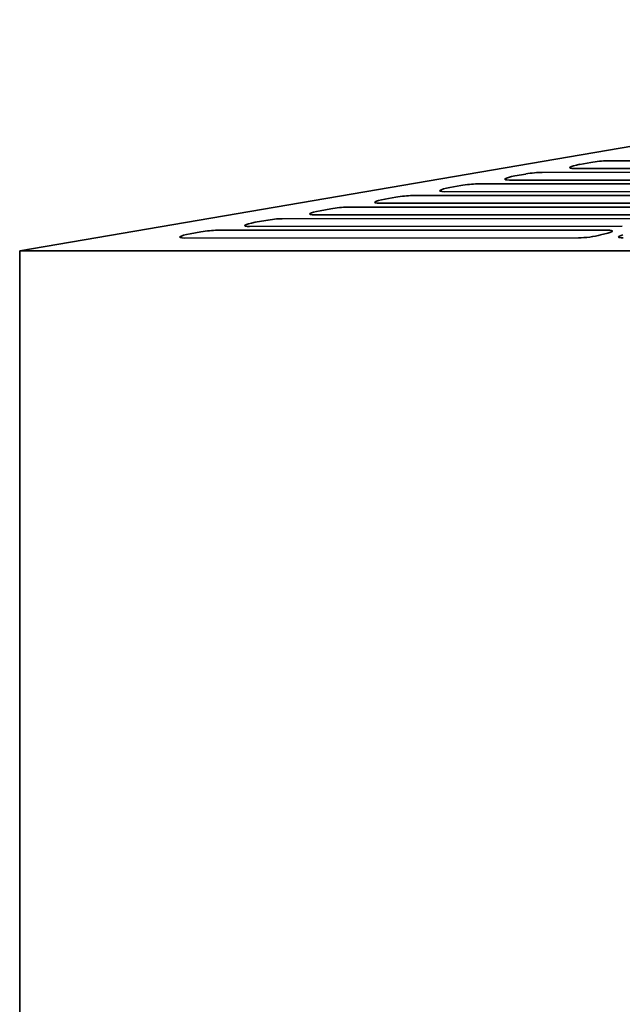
# Model space of a CAD drawing. Header units: millimetres. Extents: x 288 to 973, y 252 to 639.
# Tile 2 of 11: x 288 to 402, y 445 to 633. Entities that reach past the tile are written whole.
import ezdxf

# ---------------------------------------------------------------- set-up
doc = ezdxf.new("R2010")
doc.units = ezdxf.units.MM
doc.header["$LTSCALE"] = 3
doc.layers.add('Krawędzie widoczne(ISO)', color=7, linetype='Continuous', lineweight=35, true_color=0x262659)

msp = doc.modelspace()

# ---------------------------------------------------------------- linework, layer by layer
at = {"layer": 'Krawędzie widoczne(ISO)'}
for p, q in [((287.5, 588.75), (544.9, 632.75)), ((394.2, 605.21), (396.26, 605.58)), ((399.37, 605.89), (449.47, 605.91)), ((386.99, 603.69), (441.14, 603.71)), ((443.92, 604.44), (393.14, 604.42)), ((435.59, 602.24), (380.77, 602.22)), ((381.83, 603.01), (383.89, 603.37)), ((427.26, 600.03), (368.39, 600.01)), ((369.45, 600.8), (371.51, 601.17)), ((374.62, 601.48), (432.81, 601.5)), ((357.07, 598.59), (359.14, 598.96)), ((362.24, 599.28), (424.48, 599.3)), ((344.7, 596.39), (346.76, 596.75)), ((349.87, 597.07), (416.16, 597.09)), ((418.93, 597.83), (356.01, 597.81)), ((332.32, 594.18), (334.38, 594.55)), ((337.49, 594.86), (407.83, 594.89)), ((410.6, 595.62), (343.64, 595.6)), ((319.95, 591.97), (322.01, 592.34)), ((325.11, 592.66), (399.5, 592.68)), ((402.27, 593.42), (331.26, 593.39)), ((393.94, 591.21), (318.89, 591.19)), ((399.54, 592.13), (398.15, 591.77)), ((287.5, 588.75), (287.5, 379.25)), ((488.13, 588.75), (287.5, 588.75))]:
    msp.add_line(p, q, dxfattribs=at)
for centre, major_axis, start_param, end_param in [((397.29, 605.34), (2.97, 0.39), 0.7782, 1.904505), ((384.91, 603.14), (2.97, 0.39), 0.7782, 1.904505), ((395.22, 604.98), (-2.97, -0.39), 5.046098, 7.061385), ((382.85, 602.77), (-2.97, -0.39), 5.046098, 7.061385), ((370.47, 600.56), (-2.97, -0.39), 5.046098, 7.061385), ((372.54, 600.93), (2.97, 0.39), 0.7782, 1.904505), ((358.1, 598.36), (-2.97, -0.39), 5.046098, 7.061385), ((360.16, 598.72), (2.97, 0.39), 0.7782, 1.904505), ((345.72, 596.15), (-2.97, -0.39), 5.046098, 7.061385), ((347.78, 596.52), (2.97, 0.39), 0.7782, 1.904505), ((333.34, 593.94), (-2.97, -0.39), 5.046098, 7.061385), ((335.41, 594.31), (2.97, 0.39), 0.7782, 1.904505), ((323.03, 592.11), (2.97, 0.39), 0.7782, 1.904505), ((397.42, 592.13), (2.97, 0.39), 5.490589, 7.061385), ((320.97, 591.74), (-2.97, -0.39), 5.046098, 7.061385), ((396.03, 591.77), (-2.97, -0.39), 0.7782, 2.348996), ((404.52, 591.77), (-2.97, -0.39), 5.490589, 7.061385)]:
    msp.add_ellipse(centre, major_axis=major_axis, ratio=0.129919, start_param=start_param, end_param=end_param, dxfattribs=at)

doc.saveas('drawing.dxf')
